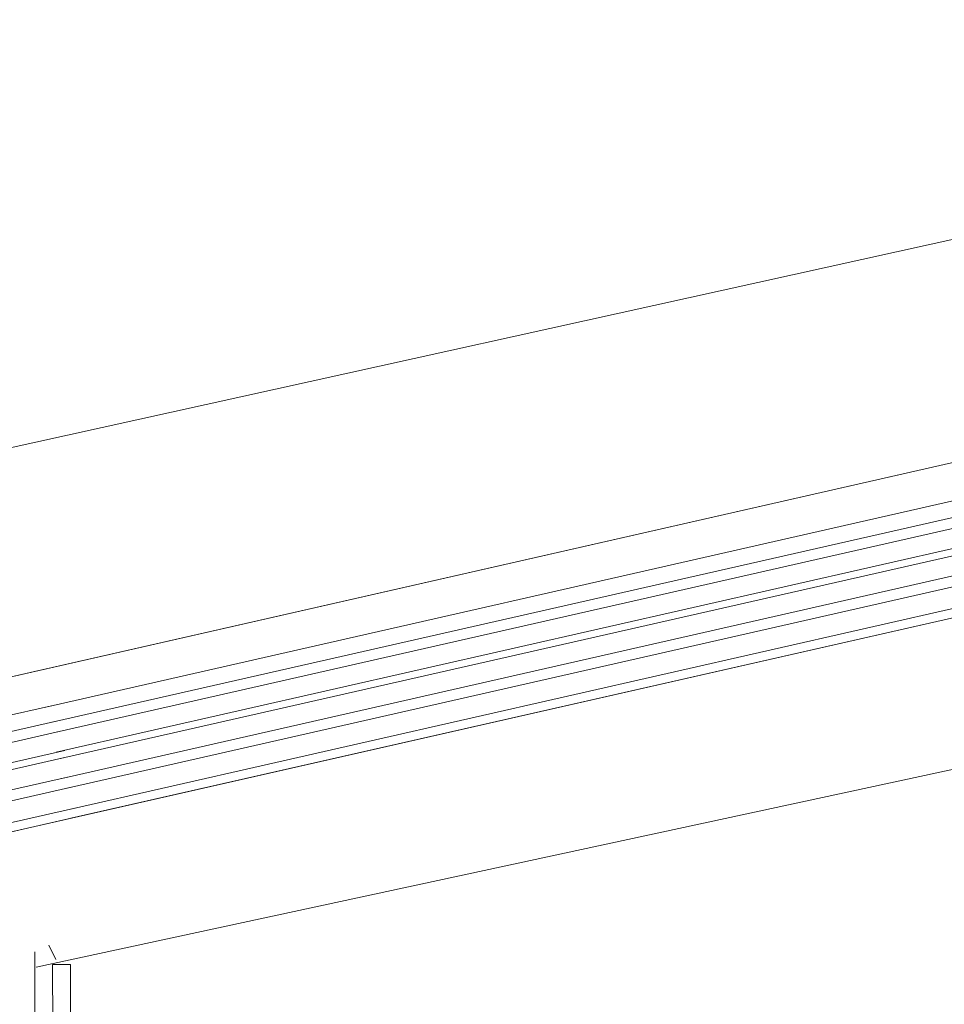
# Model space of a CAD drawing. Header units: millimetres. Extents: x -1662057 to -197461, y -941126 to 63888.
# Tile 153 of 209: x -1587372 to -1586852, y -316862 to -316308. Entities that reach past the tile are written whole.
import ezdxf

# ---------------------------------------------------------------- set-up
doc = ezdxf.new("R2010")
doc.units = ezdxf.units.MM
doc.layers.get('0').update_dxf_attribs({"linetype": 'CONTINUOUS'})
for name, color, linetype, lineweight in [('A-DETL-GENF', 92, 'CONTINUOUS', 5), ('A-GLAZ', 151, 'CONTINUOUS', 5), ('A-Wall', 252, 'CONTINUOUS', 0)]:
    doc.layers.add(name, color=color, linetype=linetype, lineweight=lineweight)

# ---------------------------------------------------------------- blocks, each defined once
blk = doc.blocks.new('Schueco_AWS-75-BS-SI__Family-01 - Logs - vitrīna 3 - pagrieziena daļa 1-3450264-Pirmā stāva plāns uz atzīmes 0_000 M1-150')
at = {"layer": 'A-DETL-GENF'}
for p, q in [((2140, 102.5), (-2140, 102.5)), ((2025, 102.5), (-2025, 102.5)), ((2025, 97.5), (-2025, 97.5)), ((2025, 85.54), (-2025, 85.54)), ((2025, 79.54), (-2025, 79.54)), ((2025, 68.54), (-2025, 68.54)), ((2025, 64.54), (-2025, 64.54)), ((2025, 53.54), (-2025, 53.54)), ((2025, 47.54), (-2025, 47.54)), ((2025, 38.5), (-2025, 38.5)), ((-2119, 17.5), (2119, 17.5)), ((2025, 17.5), (-2025, 17.5))]:
    blk.add_line(p, q, dxfattribs=at)
at = {"layer": 'A-GLAZ'}
for p, q in [((2074, 102.5), (2020, 102.5)), ((2074, 97.5), (2020, 97.5)), ((2020, 79.54), (2080, 79.54)), ((2020, 53.54), (2080, 53.54)), ((2068.29, 38.5), (2020, 38.5)), ((2070.5, 17.5), (2020, 17.5))]:
    blk.add_line(p, q, dxfattribs=at)
at = {"layer": 'A-GLAZ', "flags": 128}
for points in [[(2020, 47.54), (2080, 47.54), (2080, 85.54), (2020, 85.54)], [(2071, 79.54), (2071, 68.54), (2080, 68.54), (2020, 68.54)], [(2071, 53.54), (2071, 64.54), (2080, 64.54), (2020, 64.54)]]:
    blk.add_lwpolyline(points, dxfattribs=at)

msp = doc.modelspace()

# ---------------------------------------------------------------- linework, layer by layer
at = {"color": 251, "lineweight": 5, "true_color": 0x636466}
for p, q in [((-1587355.17112, -316828.18737), (-1587351.22185, -316836.27545)), ((-1587343.01617, -316839.13855), (-1587353.01616, -316839.15299)), ((-1587353.01616, -316839.15299), (-1587350.00329, -318924.45704)), ((-1587340.0033, -318924.44259), (-1587343.01617, -316839.13855))]:
    msp.add_line(p, q, dxfattribs=at)
at = {"layer": 'A-Wall', "color": 251, "lineweight": 5, "true_color": 0x636466}
msp.add_line((-1587702.21069, -316620.61711), (-1582438.31225, -315456.72124), dxfattribs=at)
at = {"layer": 'A-Wall', "color": 251, "true_color": 0x636466}
for p, q in [((-1582296.06866, -315748.03597), (-1587362.21069, -316840.61711)), ((-1587363.02683, -316832.02317), (-1587356.94816, -321039.11524))]:
    msp.add_line(p, q, dxfattribs=at)

# ---------------------------------------------------------------- block references
at = {"layer": 'A-GLAZ', "color": 251, "true_color": 0x636466, "rotation": 192.8086353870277}
msp.add_blockref('Schueco_AWS-75-BS-SI__Family-01 - Logs - vitrīna 3 - pagrieziena daļa 1-3450264-Pirmā stāva plāns uz atzīmes 0_000 M1-150', (-1585390.81541, -316208.01437), dxfattribs=at)

doc.saveas('drawing.dxf')
